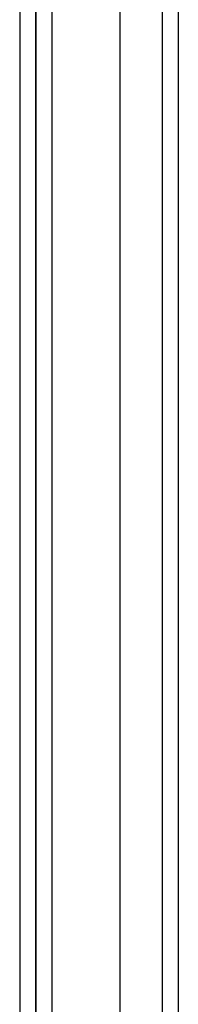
# Model space of a CAD drawing. Header units: inches. Extents: x 17 to 428, y 46 to 203.
# Tile 41 of 114: x 190.792 to 191.758, y 120.273 to 126.273. Entities that reach past the tile are written whole.
import ezdxf

# ---------------------------------------------------------------- set-up
doc = ezdxf.new("R2010")
doc.units = ezdxf.units.IN
doc.header["$MEASUREMENT"] = 0
doc.layers.add('Visible Edges(ANSI)', color=7, linetype='Continuous', lineweight=25)
doc.layers.add('Visible Tangent Edges(ANSI)', color=7, linetype='Continuous', lineweight=25)

msp = doc.modelspace()

# ---------------------------------------------------------------- linework, layer by layer
at = {"layer": 'Visible Edges(ANSI)'}
for p, q in [((191.4032, 114.9814), (191.4032, 137.564)), ((190.8914, 137.3987), (190.8914, 115.1467)), ((190.8914, 115.1467), (190.8914, 137.3987)), ((191.7575, 137.3756), (191.7575, 115.1698))]:
    msp.add_line(p, q, dxfattribs=at)
at = {"layer": 'Visible Tangent Edges(ANSI)'}
for p, q in [((190.7924, 138.1737), (190.7924, 114.3717)), ((190.9904, 114.3717), (190.9904, 138.1737)), ((191.6585, 137.5056), (191.6585, 115.0398))]:
    msp.add_line(p, q, dxfattribs=at)

doc.saveas('drawing.dxf')
